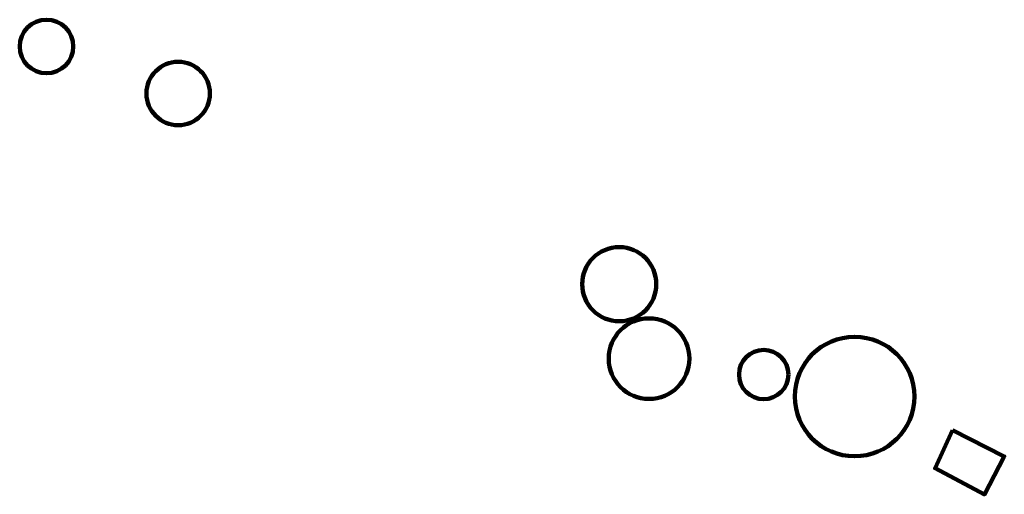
# Model space of a CAD drawing. Header units: metres. Extents: x 3490451 to 6981510, y 5754235 to 11509207.
# Tile 77 of 77: x 6981385 to 6981510, y 11509146 to 11509207. Entities that reach past the tile are written whole.
import ezdxf

# ---------------------------------------------------------------- set-up
doc = ezdxf.new("R2010")
doc.units = ezdxf.units.M

msp = doc.modelspace()

# ---------------------------------------------------------------- linework, layer by layer
at = {"color": 2, "lineweight": 140, "ltscale": 0.02}
msp.add_lwpolyline([(6981503.86, 11509154.62), (6981501.63, 11509149.76), (6981507.91, 11509146.43), (6981510.45, 11509151.27)], close=True, dxfattribs=at)
for centre, radius in [((6981388.57, 11509203.48), 3.41), ((6981405.33, 11509197.49), 4.04), ((6981461.45, 11509173.2), 4.72), ((6981465.25, 11509163.72), 5.13), ((6981491.4, 11509158.89), 7.61), ((6981479.83, 11509161.69), 3.14)]:
    msp.add_circle(centre, radius, dxfattribs=at)

doc.saveas('drawing.dxf')
